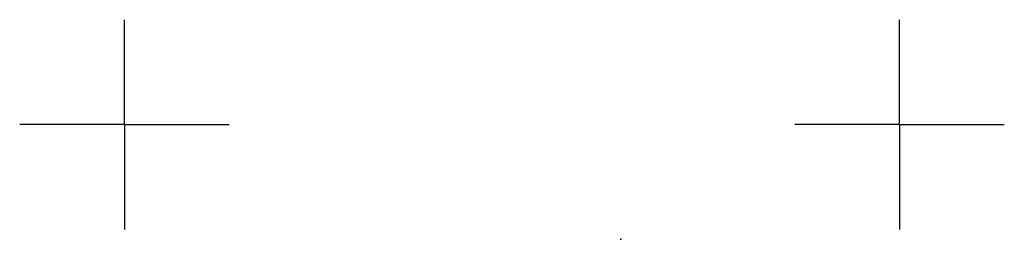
# Model space of a CAD drawing. Header units: millimetres. Extents: x 87.9 to 181.9, y -18 to 3.
import ezdxf

# ---------------------------------------------------------------- set-up
doc = ezdxf.new("R2010")
doc.units = ezdxf.units.MM
doc.linetypes.add('DOT', pattern=[3.736842, 0, -1.868421, 0, -1.868421])
doc.layers.add('ref', color=4, linetype='Continuous')

# ---------------------------------------------------------------- blocks, each defined once
blk = doc.blocks.new('Omega18')
at = {"color": 2, "linetype": 'DOT'}
blk.add_point((47.398, -10.936), dxfattribs=at)
at = {"layer": 'ref'}
for p, q in [((0, 0), (0, 10)), ((74, 0), (74, 10)), ((0, 0), (-10, 0)), ((0, 0), (0, -10)), ((0, 0), (10, 0)), ((74, 0), (64, 0)), ((74, 0), (84, 0)), ((74, 0), (74, -10))]:
    blk.add_line(p, q, dxfattribs=at)

msp = doc.modelspace()

# ---------------------------------------------------------------- block references
msp.add_blockref('Omega18', (97.939, -7.026))

doc.saveas('drawing.dxf')
